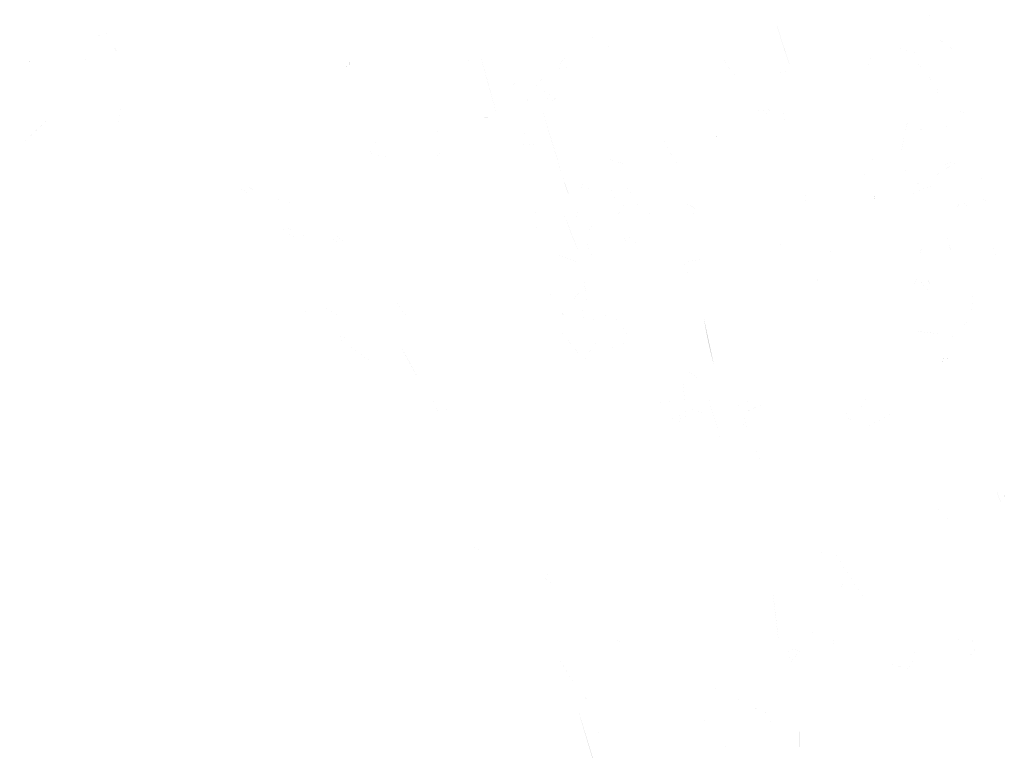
# Model space of a CAD drawing. Header units: inches. Extents: x -5.1 to 19.6, y 0 to 17.7.
# Tile 20 of 25: x 18.96 to 19.196, y 16.907 to 17.082. Entities that reach past the tile are written whole.
import ezdxf

# ---------------------------------------------------------------- set-up
doc = ezdxf.new("R2010")
doc.units = ezdxf.units.IN
doc.header["$MEASUREMENT"] = 0
doc.layers.add('PDF_Solid Fills', color=7, linetype='CONTINUOUS')

msp = doc.modelspace()

# ---------------------------------------------------------------- hatches: boundary and pattern name
at = {"layer": 'PDF_Solid Fills', "true_color": 0xffffff, "transparency": 33554559}
h = msp.add_hatch(color=7, dxfattribs=at)
h.paths.add_polyline_path([(19.15519, 17.08761, 0.017432), (19.15603, 17.08738)], flags=0)
h.paths.add_polyline_path([(19.15603, 17.08738, 0.006246), (19.15642, 17.08982)], flags=0)
h.paths.add_polyline_path([(19.15536, 17.10922, 0.015688), (19.15494, 17.10845)], flags=0)
h.paths.add_polyline_path([(19.15494, 17.10845, 0.002861), (19.15728, 17.10713)], flags=0)
h.paths.add_polyline_path([(19.15769, 17.10793, 0.005126), (19.15536, 17.10922)], flags=0)
h.paths.add_polyline_path([(19.1574, 17.11288, 0.002626), (19.15161, 17.11193)], flags=0)
h.paths.add_polyline_path([(19.14882, 17.11543, 0.000688), (19.15161, 17.11193)], flags=0)
h.paths.add_polyline_path([(19.1539, 17.12222, 0.001803), (19.14882, 17.11543)], flags=0)
h.paths.add_polyline_path([(19.15209, 17.12453, 0.00181), (19.1539, 17.12222)], flags=0)
h.paths.add_polyline_path([(19.15369, 17.11897, 0.00109), (19.15638, 17.12318)], flags=0)
h.paths.add_polyline_path([(19.15369, 17.11897, 0.002027), (19.15571, 17.11524)], flags=0)
h.paths.add_polyline_path([(19.16065, 17.12997, 0.004848), (19.15759, 17.12345)], flags=0)
h.paths.add_polyline_path([(19.15978, 17.13043, 0.002507), (19.15796, 17.12816)], flags=0)
h.paths.add_polyline_path([(19.15832, 17.13378, 0.002912), (19.1588, 17.13955)], flags=0)
h.paths.add_polyline_path([(19.15907, 17.13347, 0.001354), (19.16136, 17.13607)], flags=0)
h.paths.add_polyline_path([(19.16136, 17.13607, 0.002979), (19.15871, 17.13957)], flags=0)
h.paths.add_polyline_path([(19.16471, 17.11661, 0.001848), (19.16694, 17.11501)], flags=0)
h.paths.add_polyline_path([(19.16409, 17.11318, 0.000821), (19.16694, 17.11501)], flags=0)
h.paths.add_polyline_path([(19.15221, 17.09478, 0.000825), (19.15559, 17.09624)], flags=0)
h.paths.add_polyline_path([(19.15221, 17.09478, 0.000997), (19.15736, 17.09301)], flags=0)
h.paths.add_polyline_path([(19.16132, 17.09634, 0.00231), (19.15736, 17.09301)], flags=0)
h.paths.add_polyline_path([(19.16434, 17.07459, 0.001912), (19.16299, 17.07076)], flags=0)
h.paths.add_polyline_path([(19.16138, 17.07361, 0.004833), (19.16434, 17.07459)], flags=0)
h.paths.add_polyline_path([(19.15082, 17.08966), (19.15082, 17.09441)], flags=0)
h.paths.add_polyline_path([(19.15082, 17.09441, 0.000038), (19.14565, 17.09934)], flags=0)
h.paths.add_polyline_path([(19.14809, 17.10397, 0.002074), (19.14565, 17.09934)], flags=0)
h.paths.add_polyline_path([(19.15378, 17.10478, 0.002621), (19.15288, 17.10643)], flags=0)
h.paths.add_polyline_path([(19.15288, 17.10643, 0.000636), (19.14796, 17.10386)], flags=0)
h = msp.add_hatch(color=7, dxfattribs=at)
h.paths.add_polyline_path([(19.1808, 17.08753, 0.002873), (19.18315, 17.08767)], flags=0)
h.paths.add_polyline_path([(19.18082, 17.08671, 0.00919), (19.18569, 17.08559)], flags=0)
h.paths.add_polyline_path([(19.18403, 17.08301, 0.000415), (19.18569, 17.08559)], flags=0)
h.paths.add_polyline_path([(19.18403, 17.08301), (19.18403, 17.07448)], flags=0)
h.paths.add_polyline_path([(19.18403, 17.07448, 0.002105), (19.17849, 17.07823)], flags=0)
h.paths.add_polyline_path([(19.17849, 17.07823, 0.000074), (19.17688, 17.07336)], flags=0)
h.paths.add_polyline_path([(19.17688, 17.07336, 0.000565), (19.16792, 17.07586)], flags=0)
h.paths.add_polyline_path([(19.17478, 17.08994, 0.003811), (19.17055, 17.08963)], flags=0)
h.paths.add_polyline_path([(19.17478, 17.08994, 0.002244), (19.17815, 17.08178)], flags=0)
h.paths.add_polyline_path([(19.17876, 17.08186, 0.000605), (19.1779, 17.08998)], flags=0)
h.paths.add_polyline_path([(19.18063, 17.09119, 0.003637), (19.1779, 17.08998)], flags=0)
h.paths.add_polyline_path([(19.18063, 17.09119), (19.18063, 17.09628)], flags=0)
h.paths.add_polyline_path([(19.18063, 17.09628, 0.001324), (19.17707, 17.09138)], flags=0)
h.paths.add_polyline_path([(19.17707, 17.09138, 0.002403), (19.16842, 17.09832)], flags=0)
h.paths.add_polyline_path([(19.16842, 17.09832, 0.002129), (19.17182, 17.10251)], flags=0)
h.paths.add_polyline_path([(19.17182, 17.10251, 0.00175), (19.16896, 17.10603)], flags=0)
h.paths.add_polyline_path([(19.16884, 17.11709, 0.001301), (19.17178, 17.11511)], flags=0)
h.paths.add_polyline_path([(19.17403, 17.12867, 0.000743), (19.17507, 17.12411)], flags=0)
h.paths.add_polyline_path([(19.17001, 17.12013, 0.004525), (19.17326, 17.11717)], flags=0)
h.paths.add_polyline_path([(19.18151, 17.11657, 0.000372), (19.17824, 17.11532)], flags=0)
h.paths.add_polyline_path([(19.17824, 17.11532, 0.000569), (19.18144, 17.11346)], flags=0)
h.paths.add_polyline_path([(19.18144, 17.11346, 0.000848), (19.1789, 17.1104)], flags=0)
h = msp.add_hatch(color=7, dxfattribs=at)
h.paths.add_polyline_path([(19.0926, 17.0813, 0.000192), (19.09848, 17.07665)], flags=0)
h.paths.add_polyline_path([(19.09848, 17.07665, 0.000705), (19.10171, 17.07782)], flags=0)
h.paths.add_polyline_path([(19.10171, 17.07782, 0.00069), (19.10063, 17.07492)], flags=0)
h.paths.add_polyline_path([(19.10063, 17.07492, 0.000009), (19.11708, 17.05813)], flags=0)
h.paths.add_polyline_path([(19.09167, 17.08026, 0.007459), (19.0926, 17.0813)], flags=0)
h = msp.add_hatch(color=7, dxfattribs=at)
h.paths.add_polyline_path([(19.14087, 17.06888, 0.001712), (19.14454, 17.07003)], flags=0)
h.paths.add_polyline_path([(19.14454, 17.07003, 0.006169), (19.14112, 17.08061)], flags=0)
h = msp.add_hatch(color=7, dxfattribs=at)
h.paths.add_polyline_path([(18.98069, 17.07866, 0.002134), (18.97652, 17.07766)], flags=0)
h.paths.add_polyline_path([(18.9835, 17.07295, 0.001949), (18.98069, 17.07866)], flags=0)
h.paths.add_polyline_path([(18.97731, 17.07243, 0.002631), (18.97431, 17.07257)], flags=0)
h = msp.add_hatch(color=7, dxfattribs=at)
h.paths.add_polyline_path([(18.95987, 17.07257, 0.001817), (18.96227, 17.07184)], flags=0)
h.paths.add_polyline_path([(18.96227, 17.07184, 0.020902), (18.9621, 17.07113)], flags=0)
h.paths.add_polyline_path([(18.95987, 17.07257, 0.013128), (18.9596, 17.07145)], flags=0)
at = {"layer": 'PDF_Solid Fills', "transparency": 33554559}
h = msp.add_hatch(color=256, dxfattribs=at)
h.paths.add_polyline_path([(19.03918, 17.07, 0.005407), (19.03834, 17.07262)], flags=0)
h.paths.add_polyline_path([(19.03845, 17.06973, 0.00298), (19.03736, 17.07221)], flags=0)
at = {"layer": 'PDF_Solid Fills', "true_color": 0xffffff, "transparency": 33554559}
h = msp.add_hatch(color=7, dxfattribs=at)
h.paths.add_polyline_path([(19.06818, 17.06655, 0.002791), (19.06934, 17.06893)], flags=0)
h.paths.add_polyline_path([(19.07065, 17.05866, 0.000626), (19.0743, 17.05655)], flags=0)
h.paths.add_polyline_path([(19.06818, 17.07174, 0.00156), (19.06468, 17.07341)], flags=0)
h.paths.add_polyline_path([(19.0742, 17.0586, 0.002267), (19.07001, 17.07351)], flags=0)
h.paths.add_polyline_path([(19.07053, 17.05862, 0.005256), (19.0742, 17.0586)], flags=0)
h.paths.add_polyline_path([(19.06936, 17.0593, 0.00278), (19.07109, 17.06203)], flags=0)
h = msp.add_hatch(color=7, dxfattribs=at)
h.paths.add_polyline_path([(19.09008, 17.04337, 0.031736), (19.09135, 17.03985)], flags=0)
h.paths.add_polyline_path([(19.08464, 17.06135, 0.001833), (19.09008, 17.04337)], flags=0)
h.paths.add_polyline_path([(19.08441, 17.06364, 0.002499), (19.08764, 17.06248)], flags=0)
h.paths.add_polyline_path([(19.08764, 17.06248, 0.016296), (19.08803, 17.06323)], flags=0)
h.paths.add_polyline_path([(19.08351, 17.066, 0.001217), (19.08803, 17.06323)], flags=0)
h.paths.add_polyline_path([(19.0856, 17.06883, 0.003227), (19.08351, 17.066)], flags=0)
h.paths.add_polyline_path([(19.0911, 17.07385, 0.003253), (19.08799, 17.06996)], flags=0)
h.paths.add_polyline_path([(19.09128, 17.07071, 0.003708), (19.08799, 17.06996)], flags=0)
h.paths.add_polyline_path([(19.09358, 17.03964, 0.000185), (19.09174, 17.04341)], flags=0)
h = msp.add_hatch(color=7, dxfattribs=at)
h.paths.add_polyline_path([(19.13751, 17.06077, 0.003153), (19.13499, 17.05898)], flags=0)
h.paths.add_polyline_path([(19.12703, 17.07415, 0.001629), (19.13161, 17.06794)], flags=0)
h.paths.add_polyline_path([(19.14209, 17.05565, 0.000426), (19.13751, 17.0608)], flags=0)
h.paths.add_polyline_path([(19.14353, 17.0593, 0.001047), (19.14209, 17.05565)], flags=0)
h.paths.add_polyline_path([(19.14353, 17.0593, 0.001417), (19.13751, 17.06077)], flags=0)
h = msp.add_hatch(color=7, dxfattribs=at)
h.paths.add_polyline_path([(19.17389, 17.04637, 0.001174), (19.17122, 17.04568)], flags=0)
h.paths.add_polyline_path([(19.17089, 17.05027, 0.000939), (19.17253, 17.05772)], flags=0)
h.paths.add_polyline_path([(19.16943, 17.05595, 0.00078), (19.16618, 17.05716)], flags=0)
h.paths.add_polyline_path([(19.17958, 17.06593, 0.000752), (19.17328, 17.07345)], flags=0)
h.paths.add_polyline_path([(19.17985, 17.06372, 0.006971), (19.17958, 17.06593)], flags=0)
h.paths.add_polyline_path([(19.17839, 17.05631, 0.000432), (19.17547, 17.05556)], flags=0)
h.paths.add_polyline_path([(19.1841, 17.04779, 0.002601), (19.17949, 17.04477)], flags=0)
h.paths.add_polyline_path([(19.1841, 17.04779, 0.013382), (19.18385, 17.04827)], flags=0)
h.paths.add_polyline_path([(19.18003, 17.04662, 0.000944), (19.18385, 17.04827)], flags=0)
h.paths.add_polyline_path([(19.18224, 17.0561), (19.18212, 17.0562)], flags=0)
h.paths.add_polyline_path([(19.18562, 17.05312, 0.00133), (19.18766, 17.05579)], flags=0)
h.paths.add_polyline_path([(19.18562, 17.05312, 0.000514), (19.19128, 17.048)], flags=0)
h.paths.add_polyline_path([(19.18851, 17.04293, 0.000531), (19.19128, 17.048)], flags=0)
h.paths.add_polyline_path([(19.18851, 17.04293, 0.001718), (19.19141, 17.04452)], flags=0)
h.paths.add_polyline_path([(19.19305, 17.03789, 0.002953), (19.1891, 17.03935)], flags=0)
h.paths.add_polyline_path([(19.19305, 17.03789, 0.008425), (19.19237, 17.037)], flags=0)
h.paths.add_polyline_path([(19.18826, 17.03837, 0.001219), (19.1887, 17.03608)], flags=0)
h.paths.add_polyline_path([(19.1887, 17.03608, 0.001554), (19.18537, 17.03847)], flags=0)
h.paths.add_polyline_path([(19.18537, 17.03847, 0.002669), (19.18351, 17.03564)], flags=0)
h.paths.add_polyline_path([(19.17828, 17.04214, 0.003065), (19.17501, 17.04095)], flags=0)
h.paths.add_polyline_path([(19.17828, 17.04214, 0.000986), (19.17622, 17.04522)], flags=0)
h.paths.add_polyline_path([(19.17622, 17.04522, 0.001832), (19.17324, 17.03906)], flags=0)
h.paths.add_polyline_path([(19.16274, 17.04335, 0.000433), (19.16124, 17.04714)], flags=0)
h.paths.add_polyline_path([(19.16124, 17.04714, 0.001418), (19.16485, 17.04877)], flags=0)
h.paths.add_polyline_path([(19.16485, 17.04877, 0.000126), (19.16143, 17.04991)], flags=0)
h = msp.add_hatch(color=7, dxfattribs=at)
h.paths.add_polyline_path([(19.18058, 17.07091, 0.001846), (19.17958, 17.06593)], flags=0)
h.paths.add_polyline_path([(19.18644, 17.05953, 0.004911), (19.1846, 17.06035)], flags=0)
h.paths.add_polyline_path([(19.1821, 17.0562), (19.18225, 17.0561)], flags=0)
h.paths.add_polyline_path([(19.17958, 17.05787, 0.003059), (19.18225, 17.0561)], flags=0)
h = msp.add_hatch(color=7, dxfattribs=at)
h.paths.add_polyline_path([(19.08001, 17.0681, 0.00223), (19.07663, 17.06554)], flags=0)
h.paths.add_polyline_path([(19.07738, 17.06968, 0.000205), (19.07584, 17.066)], flags=0)
h = msp.add_hatch(color=7, dxfattribs=at)
h.paths.add_polyline_path([(18.9841, 17.06266, 0.000927), (18.983, 17.05645)], flags=0)
h.paths.add_polyline_path([(18.983, 17.05645, 0.000357), (18.98094, 17.05724)], flags=0)
h.paths.add_polyline_path([(18.96929, 17.05331), (18.96929, 17.05062)], flags=0)
h.paths.add_polyline_path([(18.96646, 17.05812, 0.004224), (18.96079, 17.05283)], flags=0)
h = msp.add_hatch(color=7, dxfattribs=at)
h.paths.add_polyline_path([(19.08199, 17.06303, 0.000684), (19.08445, 17.05482)], flags=0)
h.paths.add_polyline_path([(19.07853, 17.05451, 0.000417), (19.08445, 17.05482)], flags=0)
h.paths.add_polyline_path([(19.07933, 17.06441, 0.004334), (19.07893, 17.06155)], flags=0)
h.paths.add_polyline_path([(19.08199, 17.06303, 0.002621), (19.07893, 17.06155)], flags=0)
h = msp.add_hatch(color=7, dxfattribs=at)
h.paths.add_polyline_path([(19.09861, 17.05889, 0.00007), (19.10111, 17.06166)], flags=0)
h.paths.add_polyline_path([(19.10111, 17.06166, 0.000501), (19.10296, 17.05878)], flags=0)
at = {"layer": 'PDF_Solid Fills', "transparency": 33554559}
h = msp.add_hatch(color=256, dxfattribs=at)
h.paths.add_polyline_path([(19.14353, 17.0593, 0.001417), (19.13751, 17.06077)], flags=0)
h.paths.add_polyline_path([(19.14353, 17.0593, 0.001047), (19.14209, 17.05565)], flags=0)
h.paths.add_polyline_path([(19.14209, 17.05565, 0.000426), (19.13751, 17.0608)], flags=0)
h = msp.add_hatch(color=256, dxfattribs=at)
h.paths.add_polyline_path([(19.16944, 17.05594, 0.00078), (19.16619, 17.05715)], flags=0)
h.paths.add_polyline_path([(19.17527, 17.05911, 0.000074), (19.17254, 17.05771)], flags=0)
h.paths.add_polyline_path([(19.17254, 17.05771, 0.001084), (19.1709, 17.05028)], flags=0)
at = {"layer": 'PDF_Solid Fills', "true_color": 0xffffff, "transparency": 33554559}
h = msp.add_hatch(color=7, dxfattribs=at)
h.paths.add_polyline_path([(19.05877, 17.05396, 0.000389), (19.06189, 17.05165)], flags=0)
h.paths.add_polyline_path([(19.06106, 17.05667, 0.000517), (19.05877, 17.05396)], flags=0)
h.paths.add_polyline_path([(19.06264, 17.05213, 0.000085), (19.06106, 17.05667)], flags=0)
h = msp.add_hatch(color=7, dxfattribs=at)
h.paths.add_polyline_path([(19.10492, 17.03802, 0.002535), (19.10204, 17.03379)], flags=0)
h.paths.add_polyline_path([(19.10492, 17.03802), (19.10492, 17.03802)], flags=0)
h.paths.add_polyline_path([(19.10786, 17.03756, 0.001593), (19.10492, 17.03802)], flags=0)
h.paths.add_polyline_path([(19.10415, 17.04358, 0.001138), (19.10786, 17.03756)], flags=0)
h.paths.add_polyline_path([(19.10661, 17.04681, 0.000225), (19.10415, 17.04358)], flags=0)
h.paths.add_polyline_path([(19.10017, 17.04868, 0.001955), (19.10661, 17.04681)], flags=0)
h.paths.add_polyline_path([(19.10017, 17.04868, 0.000193), (19.09881, 17.05614)], flags=0)
h.paths.add_polyline_path([(19.10892, 17.04383, 0.000675), (19.10869, 17.04154)], flags=0)
h.paths.add_polyline_path([(19.11167, 17.03637, 0.001293), (19.10806, 17.03389)], flags=0)
at = {"layer": 'PDF_Solid Fills', "transparency": 33554559}
h = msp.add_hatch(color=256, dxfattribs=at)
h.paths.add_polyline_path([(19.17958, 17.05787, 0.003059), (19.18225, 17.0561)], flags=0)
h.paths.add_polyline_path([(19.18004, 17.04662, 0.00429), (19.18383, 17.04828)], flags=0)
h.paths.add_polyline_path([(19.1841, 17.04778, 0.001877), (19.1795, 17.04478)], flags=0)
h.paths.add_polyline_path([(19.17546, 17.05556, 0.00096), (19.17839, 17.05631)], flags=0)
at = {"layer": 'PDF_Solid Fills', "true_color": 0xffffff, "transparency": 33554559}
h = msp.add_hatch(color=7, dxfattribs=at)
h.paths.add_polyline_path([(19.04889, 17.0489, 0.001151), (19.04547, 17.05405)], flags=0)
h.paths.add_polyline_path([(19.04362, 17.0499, 0.001852), (19.04889, 17.0489)], flags=0)
h.paths.add_polyline_path([(19.04549, 17.05407, 0.001724), (19.04362, 17.0499)], flags=0)
h = msp.add_hatch(color=7, dxfattribs=at)
h.paths.add_polyline_path([(19.11345, 17.05386, 0.001282), (19.11783, 17.04644)], flags=0)
h.paths.add_polyline_path([(19.11537, 17.04617, 0.000053), (19.11783, 17.04644)], flags=0)
h = msp.add_hatch(color=7, dxfattribs=at)
h.paths.add_polyline_path([(19.12688, 17.05435, 0.026562), (19.1264, 17.05369)], flags=0)
h.paths.add_polyline_path([(19.12934, 17.05269, 0.004354), (19.12688, 17.05435)], flags=0)
h = msp.add_hatch(color=7, dxfattribs=at)
h.paths.add_polyline_path([(19.08047, 17.05238, 0.002329), (19.08022, 17.05111)], flags=0)
h.paths.add_polyline_path([(19.08391, 17.05176, 0.0044), (19.08047, 17.05238)], flags=0)
h = msp.add_hatch(color=7, dxfattribs=at)
h.paths.add_polyline_path([(19.06114, 17.05048, 0.001877), (19.05825, 17.04808)], flags=0)
h.paths.add_polyline_path([(19.06245, 17.03958, 0.000035), (19.06114, 17.05048)], flags=0)
h = msp.add_hatch(color=7, dxfattribs=at)
h.paths.add_polyline_path([(19.0526, 17.04418, 0.005171), (19.05333, 17.04437)], flags=0)
h.paths.add_polyline_path([(19.05348, 17.04106, 0.006111), (19.05414, 17.04124)], flags=0)
h = msp.add_hatch(color=7, dxfattribs=at)
h.paths.add_polyline_path([(19.09521, 17.04398, 0.003151), (19.09357, 17.03965)], flags=0)
h.paths.add_polyline_path([(19.09557, 17.03873, 0.000716), (19.09617, 17.04375)], flags=0)
h.paths.add_polyline_path([(19.09557, 17.03873, 0.002026), (19.09363, 17.0398)], flags=0)
at = {"layer": 'PDF_Solid Fills', "transparency": 33554559}
h = msp.add_hatch(color=256, dxfattribs=at)
h.paths.add_polyline_path([(19.01672, 17.04041, 0.001755), (19.01261, 17.04313)], flags=0)
h.paths.add_polyline_path([(19.01605, 17.0393, 0.001685), (19.01189, 17.04191)], flags=0)
h = msp.add_hatch(color=256, dxfattribs=at)
h.paths.add_polyline_path([(19.01946, 17.03957, 0.001496), (19.02065, 17.04284)], flags=0)
h.paths.add_polyline_path([(19.01946, 17.03957, 0.000313), (19.02621, 17.03767)], flags=0)
at = {"layer": 'PDF_Solid Fills', "true_color": 0xffffff, "transparency": 33554559}
h = msp.add_hatch(color=7, dxfattribs=at)
h.paths.add_polyline_path([(19.08655, 17.04371, 0.000485), (19.08272, 17.04028)], flags=0)
h.paths.add_polyline_path([(19.08732, 17.04342, 0.000336), (19.0862, 17.03978)], flags=0)
h.paths.add_polyline_path([(19.08789, 17.03248, 0.000546), (19.08874, 17.03684)], flags=0)
h.paths.add_polyline_path([(19.09361, 17.02615, 0.004538), (19.09026, 17.03494)], flags=0)
h.paths.add_polyline_path([(19.0842, 17.02665, 0.000317), (19.08272, 17.04028)], flags=0)
h = msp.add_hatch(color=7, dxfattribs=at)
h.paths.add_polyline_path([(19.10274, 17.03748, 0.001377), (19.10492, 17.03802)], flags=0)
h.paths.add_polyline_path([(19.10274, 17.03748, 0.001951), (19.10142, 17.04163)], flags=0)
h = msp.add_hatch(color=7, dxfattribs=at)
h.paths.add_polyline_path([(19.15534, 17.02552, 0.000649), (19.15189, 17.02819)], flags=0)
h.paths.add_polyline_path([(19.15341, 17.0365, 0.000787), (19.14816, 17.038)], flags=0)
h.paths.add_polyline_path([(19.14816, 17.038, 0.001593), (19.14793, 17.04096)], flags=0)
h = msp.add_hatch(color=7, dxfattribs=at)
h.paths.add_polyline_path([(19.16479, 17.03838, 0.005776), (19.16433, 17.04101)], flags=0)
h.paths.add_polyline_path([(19.16606, 17.03865, 0.001596), (19.16531, 17.04126)], flags=0)
h = msp.add_hatch(color=7, dxfattribs=at)
h.paths.add_polyline_path([(19.17202, 17.02679, 0.00091), (19.17521, 17.02537)], flags=0)
h.paths.add_polyline_path([(19.1764, 17.02837, 0.004503), (19.17521, 17.02537)], flags=0)
h.paths.add_polyline_path([(19.1779, 17.01656, 0.012771), (19.1786, 17.01716)], flags=0)
h.paths.add_polyline_path([(19.1786, 17.01716, 0.000998), (19.17579, 17.02266)], flags=0)
h.paths.add_polyline_path([(19.17488, 17.02012, 0.004366), (19.17367, 17.01791)], flags=0)
h.paths.add_polyline_path([(19.17488, 17.02012, 0.002231), (19.1779, 17.01656)], flags=0)
h.paths.add_polyline_path([(19.17275, 17.03656, 0.000021), (19.1671, 17.04054)], flags=0)
h.paths.add_polyline_path([(19.17542, 17.03704, 0.00097), (19.17771, 17.03527)], flags=0)
h.paths.add_polyline_path([(19.18015, 17.02743, 0.010611), (19.17921, 17.02814)], flags=0)
h.paths.add_polyline_path([(19.18206, 17.02983, 0.003042), (19.18115, 17.0305)], flags=0)
h.paths.add_polyline_path([(19.18206, 17.02983, 0.004711), (19.18298, 17.02604)], flags=0)
h.paths.add_polyline_path([(19.18567, 17.03537, 0.000097), (19.18298, 17.02604)], flags=0)
h.paths.add_polyline_path([(19.19381, 17.02452, 0.002022), (19.19269, 17.02877)], flags=0)
h.paths.add_polyline_path([(19.19381, 17.02452, 0.000173), (19.19133, 17.02266)], flags=0)
h.paths.add_polyline_path([(19.19133, 17.02266, 0.000875), (19.19475, 17.02148)], flags=0)
h.paths.add_polyline_path([(19.18815, 17.01706, 0.00004), (19.19104, 17.01729)], flags=0)
h.paths.add_polyline_path([(19.18777, 17.01, 0.001055), (19.18815, 17.01706)], flags=0)
h.paths.add_polyline_path([(19.18777, 17.01), (19.18788, 17.01014)], flags=0)
h.paths.add_polyline_path([(19.18788, 17.01014, 0.003669), (19.18585, 17.00868)], flags=0)
h.paths.add_polyline_path([(19.17363, 17.00735, 0.001065), (19.18152, 17.00654)], flags=0)
h.paths.add_polyline_path([(19.16985, 17.01383, 0.002152), (19.17256, 17.01464)], flags=0)
h = msp.add_hatch(color=7, dxfattribs=at)
h.paths.add_polyline_path([(19.11981, 17.03786, 0.012706), (19.11931, 17.03726)], flags=0)
h.paths.add_polyline_path([(19.12254, 17.03603, 0.002365), (19.11981, 17.03786)], flags=0)
h.paths.add_polyline_path([(19.12254, 17.03603, 0.003524), (19.12052, 17.03515)], flags=0)
h = msp.add_hatch(color=7, dxfattribs=at)
h.paths.add_polyline_path([(19.09294, 17.0356, 0.001297), (19.09636, 17.03666)], flags=0)
h.paths.add_polyline_path([(19.09329, 17.03448, 0.012637), (19.09294, 17.0356)], flags=0)
h = msp.add_hatch(color=7, dxfattribs=at)
h.paths.add_polyline_path([(19.11972, 17.03282, 0.000492), (19.12053, 17.03513)], flags=0)
h.paths.add_polyline_path([(19.11972, 17.03282, 0.001235), (19.11595, 17.03453)], flags=0)
at = {"layer": 'PDF_Solid Fills', "transparency": 33554559}
h = msp.add_hatch(color=256, dxfattribs=at)
h.paths.add_polyline_path([(19.02324, 17.03223, 0.000988), (19.03039, 17.02919)], flags=0)
h.paths.add_polyline_path([(19.02633, 17.02942, 0.001584), (19.02258, 17.03115)], flags=0)
h.paths.add_polyline_path([(19.02258, 17.03115, 0.010462), (19.02324, 17.03223)], flags=0)
at = {"layer": 'PDF_Solid Fills', "true_color": 0xffffff, "transparency": 33554559}
h = msp.add_hatch(color=7, dxfattribs=at)
h.paths.add_polyline_path([(19.09719, 17.02441, 0.001997), (19.09508, 17.02951)], flags=0)
h.paths.add_polyline_path([(19.09508, 17.02951, 0.00122), (19.09737, 17.03366)], flags=0)
h = msp.add_hatch(color=7, dxfattribs=at)
h.paths.add_polyline_path([(19.14262, 17.02653, 0.00082), (19.14044, 17.03255)], flags=0)
h.paths.add_polyline_path([(19.15244, 17.0203, 0.003002), (19.14887, 17.01859)], flags=0)
h.paths.add_polyline_path([(19.15244, 17.0203, 0.000352), (19.15081, 17.01616)], flags=0)
at = {"layer": 'PDF_Solid Fills', "transparency": 33554559}
h = msp.add_hatch(color=256, dxfattribs=at)
h.paths.add_polyline_path([(19.03736, 17.02865, 0.003603), (19.03488, 17.0308)], flags=0)
h.paths.add_polyline_path([(19.03415, 17.0299, 0.000839), (19.03675, 17.02788)], flags=0)
at = {"layer": 'PDF_Solid Fills', "true_color": 0xffffff, "transparency": 33554559}
h = msp.add_hatch(color=7, dxfattribs=at)
h.paths.add_polyline_path([(19.10879, 17.01431, 0.000021), (19.11412, 17.02018)], flags=0)
h.paths.add_polyline_path([(19.12298, 16.99548, 0.004396), (19.11896, 16.99835)], flags=0)
h.paths.add_polyline_path([(19.11896, 16.99835, 0.000717), (19.11631, 16.99514)], flags=0)
h.paths.add_polyline_path([(19.10429, 17.03002, 0.007649), (19.10562, 17.02787)], flags=0)
h.paths.add_polyline_path([(19.10916, 17.02746, 0.001579), (19.10464, 17.03039)], flags=0)
h = msp.add_hatch(color=7, dxfattribs=at)
h.paths.add_polyline_path([(19.12771, 17.01882), (19.12059, 17.01882)], flags=0)
h.paths.add_polyline_path([(19.11886, 17.0238, 0.001303), (19.12059, 17.01882)], flags=0)
h.paths.add_polyline_path([(19.12309, 17.02457, 0.001287), (19.11886, 17.0238)], flags=0)
h.paths.add_polyline_path([(19.11775, 17.02882), (19.12307, 17.02882)], flags=0)
at = {"layer": 'PDF_Solid Fills', "transparency": 33554559}
h = msp.add_hatch(color=256, dxfattribs=at)
h.paths.add_polyline_path([(19.1764, 17.02837, 0.004503), (19.17521, 17.02537)], flags=0)
h.paths.add_polyline_path([(19.17202, 17.02679, 0.00091), (19.17521, 17.02537)], flags=0)
at = {"layer": 'PDF_Solid Fills', "true_color": 0xffffff, "transparency": 33554559}
h = msp.add_hatch(color=7, dxfattribs=at)
h.paths.add_polyline_path([(19.08946, 17.01807), (19.08957, 17.01816)], flags=0)
h.paths.add_polyline_path([(19.08667, 17.01591, 0.000708), (19.08957, 17.01816)], flags=0)
h.paths.add_polyline_path([(19.08746, 17.02607, 0.002213), (19.09444, 17.02345)], flags=0)
h.paths.add_polyline_path([(19.09438, 17.02266, 0.001549), (19.09444, 17.02345)], flags=0)
at = {"layer": 'PDF_Solid Fills', "transparency": 33554559}
h = msp.add_hatch(color=256, dxfattribs=at)
h.paths.add_polyline_path([(19.1779, 17.01655, 0.000296), (19.17485, 17.02013)], flags=0)
h.paths.add_polyline_path([(19.17485, 17.02013, 0.002989), (19.17367, 17.01791)], flags=0)
h.paths.add_polyline_path([(19.1786, 17.01716, 0.001018), (19.17579, 17.02268)], flags=0)
at = {"layer": 'PDF_Solid Fills', "true_color": 0xffffff, "transparency": 33554559}
h = msp.add_hatch(color=7, dxfattribs=at)
h.paths.add_polyline_path([(19.09471, 17.0205, 0.003051), (19.09567, 17.0145)], flags=0)
h.paths.add_polyline_path([(19.09428, 17.01735, 0.003598), (19.09184, 17.014)], flags=0)
h.paths.add_polyline_path([(19.08911, 17.01943, 0.000126), (19.09428, 17.01735)], flags=0)
h = msp.add_hatch(color=7, dxfattribs=at)
h.paths.add_polyline_path([(19.08824, 17.01306, 0.005042), (19.09112, 17.01003)], flags=0)
h.paths.add_polyline_path([(19.08824, 17.01306, 0.000047), (19.08953, 17.01814)], flags=0)
h = msp.add_hatch(color=7, dxfattribs=at)
h.paths.add_polyline_path([(19.12265, 17.01551, 0.002223), (19.12411, 17.01491)], flags=0)
h.paths.add_polyline_path([(19.12984, 16.98855, 0.000523), (19.13684, 16.99145)], flags=0)
h.paths.add_polyline_path([(19.12365, 17.01043, 0.027693), (19.12607, 16.99918)], flags=0)
at = {"layer": 'PDF_Solid Fills', "transparency": 33554559}
h = msp.add_hatch(color=256, dxfattribs=at)
h.paths.add_polyline_path([(19.03327, 17.00784, 0.000322), (19.02575, 17.01397)], flags=0)
h.paths.add_polyline_path([(19.03808, 17.00566, 0.002034), (19.03504, 17.00636)], flags=0)
h = msp.add_hatch(color=256, dxfattribs=at)
h.paths.add_polyline_path([(19.03679, 17.01057, 0.000999), (19.03162, 17.01348)], flags=0)
h.paths.add_polyline_path([(19.03214, 17.01455, 0.011857), (19.03162, 17.01348)], flags=0)
h = msp.add_hatch(color=256, dxfattribs=at)
h.paths.add_polyline_path([(19.05134, 17.00781, 0.00025), (19.04898, 17.0135)], flags=0)
h.paths.add_polyline_path([(19.05294, 17.00998, 0.002566), (19.05009, 17.01408)], flags=0)
h = msp.add_hatch(color=256, dxfattribs=at)
h.paths.add_polyline_path([(19.16986, 17.01383, 0.002152), (19.17256, 17.01464)], flags=0)
h.paths.add_polyline_path([(19.17363, 17.00737, 0.003101), (19.18152, 17.00654)], flags=0)
h.paths.add_polyline_path([(19.18788, 17.01014, 0.003669), (19.18586, 17.00868)], flags=0)
h.paths.add_polyline_path([(19.18788, 17.01014, 0.000221), (19.18961, 17.00593)], flags=0)
h.paths.add_polyline_path([(19.1835, 17.003, 0.000349), (19.18296, 17.00845)], flags=0)
at = {"layer": 'PDF_Solid Fills', "true_color": 0xffffff, "transparency": 33554559}
h = msp.add_hatch(color=7, dxfattribs=at)
h.paths.add_polyline_path([(19.10176, 17.01155, 0.000886), (19.1063, 17.00497)], flags=0)
h.paths.add_polyline_path([(19.1063, 17.00497, 0.000844), (19.10064, 17.00303)], flags=0)
h.paths.add_polyline_path([(19.10064, 17.00303, 0.000316), (19.09797, 17.00488)], flags=0)
h.paths.add_polyline_path([(19.09797, 17.00488, 0.00153), (19.09497, 17.00028)], flags=0)
h.paths.add_polyline_path([(19.09497, 17.00028, 0.001169), (19.08868, 17.00807)], flags=0)
h.paths.add_polyline_path([(19.09505, 17.00938, 0.002011), (19.09453, 17.01286)], flags=0)
h.paths.add_polyline_path([(19.09505, 17.00938, 0.00101), (19.10176, 17.01155)], flags=0)
at = {"layer": 'PDF_Solid Fills', "transparency": 33554559}
h = msp.add_hatch(color=256, dxfattribs=at)
h.paths.add_polyline_path([(19.04657, 16.99801, 0.000598), (19.03505, 17.00636)], flags=0)
h.paths.add_polyline_path([(19.04915, 16.99715, 0.000174), (19.05093, 16.99795)], flags=0)
h.paths.add_polyline_path([(19.05888, 16.98986, 0.001326), (19.05805, 16.99288)], flags=0)
h.paths.add_polyline_path([(19.06082, 16.98645, 0.001962), (19.05888, 16.98986)], flags=0)
h.paths.add_polyline_path([(19.06082, 16.98645), (19.0607, 16.98657)], flags=0)
h.paths.add_polyline_path([(19.07036, 16.95457, 0.003252), (19.06849, 16.95542)], flags=0)
h.paths.add_polyline_path([(19.08801, 16.93003), (19.08818, 16.93011)], flags=0)
h = msp.add_hatch(color=256, dxfattribs=at)
h.paths.add_polyline_path([(19.05516, 16.99592, 0.00527), (19.05074, 17.00402)], flags=0)
h.paths.add_polyline_path([(19.0877, 16.95009, 0.002196), (19.08522, 16.94838)], flags=0)
h.paths.add_polyline_path([(19.08739, 16.94661, 0.007145), (19.08522, 16.94838)], flags=0)
h.paths.add_polyline_path([(19.08739, 16.94661, 0.001752), (19.08553, 16.94527)], flags=0)
h.paths.add_polyline_path([(19.0607, 16.98657), (19.06082, 16.98644)], flags=0)
h.paths.add_polyline_path([(19.06245, 16.98925, 0.002047), (19.06082, 16.98644)], flags=0)
h.paths.add_polyline_path([(19.05889, 16.98988, 0.000676), (19.06245, 16.98925)], flags=0)
h = msp.add_hatch(color=256, dxfattribs=at)
h.paths.add_polyline_path([(19.18059, 16.99982, 0.003959), (19.18238, 16.99868)], flags=0)
h.paths.add_polyline_path([(19.18059, 16.99982, 0.00754), (19.18157, 17.0012)], flags=0)
h.paths.add_polyline_path([(19.18157, 17.0012, 0.004678), (19.18313, 16.99953)], flags=0)
at = {"layer": 'PDF_Solid Fills', "true_color": 0xffffff, "transparency": 33554559}
h = msp.add_hatch(color=7, dxfattribs=at)
h.paths.add_polyline_path([(19.12461, 16.99166, 0.001566), (19.12763, 16.98147)], flags=0)
h.paths.add_polyline_path([(19.11654, 16.98295, 0.000091), (19.12475, 16.98402)], flags=0)
h.paths.add_polyline_path([(19.11654, 16.98295, 0.002091), (19.11863, 16.98754)], flags=0)
h.paths.add_polyline_path([(19.11863, 16.98754, 0.00198), (19.11496, 16.98562)], flags=0)
h.paths.add_polyline_path([(19.11623, 16.99062, 0.000887), (19.11256, 16.99018)], flags=0)
h.paths.add_polyline_path([(19.11915, 16.98939, 0.002133), (19.11859, 16.99572)], flags=0)
h.paths.add_polyline_path([(19.11942, 16.98543, 0.002969), (19.11915, 16.98939)], flags=0)
h.paths.add_polyline_path([(19.12461, 16.9872, 0.002196), (19.11902, 16.98927)], flags=0)
h = msp.add_hatch(color=7, dxfattribs=at)
h.paths.add_polyline_path([(19.16533, 16.98941, 0.001073), (19.16853, 16.98743)], flags=0)
h.paths.add_polyline_path([(19.16155, 16.98371, 0.000841), (19.16853, 16.98743)], flags=0)
h.paths.add_polyline_path([(19.1576, 16.98698, 0.001323), (19.16155, 16.98371)], flags=0)
h.paths.add_polyline_path([(19.15851, 16.989, 0.003457), (19.1576, 16.98698)], flags=0)
h.paths.add_polyline_path([(19.16543, 16.98929, 0.001351), (19.16072, 16.99189)], flags=0)
h.paths.add_polyline_path([(19.16072, 16.99189, 0.000531), (19.16218, 16.98596)], flags=0)
h.paths.add_polyline_path([(19.16533, 16.98941, 0.000274), (19.16218, 16.98596)], flags=0)
at = {"layer": 'PDF_Solid Fills', "transparency": 33554559}
h = msp.add_hatch(color=256, dxfattribs=at)
h.paths.add_polyline_path([(19.16533, 16.98941, 0.000274), (19.16218, 16.98596)], flags=0)
h.paths.add_polyline_path([(19.16072, 16.99189, 0.000531), (19.16218, 16.98596)], flags=0)
h.paths.add_polyline_path([(19.16543, 16.98929, 0.001351), (19.16072, 16.99189)], flags=0)
at = {"layer": 'PDF_Solid Fills', "true_color": 0xffffff, "transparency": 33554559}
h = msp.add_hatch(color=7, dxfattribs=at)
h.paths.add_polyline_path([(19.13794, 16.97451, 0.000999), (19.13573, 16.97959)], flags=0)
h.paths.add_polyline_path([(19.13144, 16.98645, 0.000495), (19.13419, 16.98388)], flags=0)
h.paths.add_polyline_path([(19.13287, 16.98753, 0.003543), (19.13419, 16.98388)], flags=0)
h.paths.add_polyline_path([(19.1376, 16.98976, 0.004637), (19.13287, 16.98753)], flags=0)
h.paths.add_polyline_path([(19.14079, 16.97467), (19.14437, 16.97467)], flags=0)
h.paths.add_polyline_path([(19.14437, 16.97467, 0.000135), (19.14937, 16.96745)], flags=0)
at = {"layer": 'PDF_Solid Fills', "transparency": 33554559}
h = msp.add_hatch(color=256, dxfattribs=at)
h.paths.add_polyline_path([(19.12461, 16.9872, 0.002196), (19.11902, 16.98927)], flags=0)
h.paths.add_polyline_path([(19.11942, 16.98543, 0.002969), (19.11915, 16.98939)], flags=0)
h = msp.add_hatch(color=256, dxfattribs=at)
h.paths.add_polyline_path([(19.1769, 16.9774), (19.17484, 16.9774)], flags=0)
h.paths.add_polyline_path([(19.1769, 16.9774, 0.0147), (19.17688, 16.97846)], flags=0)
at = {"layer": 'PDF_Solid Fills', "true_color": 0xffffff, "transparency": 33554559}
h = msp.add_hatch(color=7, dxfattribs=at)
h.paths.add_polyline_path([(19.1957, 16.96619, 0.009796), (19.19561, 16.96933)], flags=0)
h.paths.add_polyline_path([(19.19388, 16.969, 0.017918), (19.19488, 16.96612)], flags=0)
at = {"layer": 'PDF_Solid Fills', "transparency": 33554559}
h = msp.add_hatch(color=256, dxfattribs=at)
h.paths.add_polyline_path([(19.1827, 16.96205, 0.002027), (19.17923, 16.96363)], flags=0)
h.paths.add_polyline_path([(19.18, 16.96488, 0.009056), (19.17923, 16.96363)], flags=0)
h = msp.add_hatch(color=256, dxfattribs=at)
h.paths.add_polyline_path([(19.15335, 16.95668, 0.002765), (19.15139, 16.95337)], flags=0)
h.paths.add_polyline_path([(19.16223, 16.94296, 0.000586), (19.15335, 16.95668)], flags=0)
h.paths.add_polyline_path([(19.15691, 16.94737, 0.000213), (19.16135, 16.94225)], flags=0)
h.paths.add_polyline_path([(19.15566, 16.93746, 0.000391), (19.15691, 16.94737)], flags=0)
h = msp.add_hatch(color=256, dxfattribs=at)
h.paths.add_polyline_path([(19.14448, 16.92781, 0.00085), (19.1437, 16.93112)], flags=0)
h.paths.add_polyline_path([(19.14448, 16.92781, 0.006718), (19.14664, 16.93075)], flags=0)
h.paths.add_polyline_path([(19.1437, 16.93112, 0.002005), (19.14664, 16.93075)], flags=0)
h.paths.add_polyline_path([(19.14416, 16.91079, 0.000014), (19.13935, 16.91018)], flags=0)
h.paths.add_polyline_path([(19.12743, 16.88406, 0.022275), (19.12512, 16.89735)], flags=0)
h.paths.add_polyline_path([(19.11533, 16.88216), (19.11539, 16.88202)], flags=0)
h.paths.add_polyline_path([(19.11906, 16.8835, 0.00103), (19.11539, 16.88202)], flags=0)
h.paths.add_polyline_path([(19.11356, 16.89156), (19.11341, 16.89141)], flags=0)
h.paths.add_polyline_path([(19.118, 16.903, 0.004811), (19.11658, 16.90129)], flags=0)
h.paths.add_polyline_path([(19.12289, 16.92058, 0.000211), (19.12431, 16.91043)], flags=0)
h.paths.add_polyline_path([(19.12289, 16.92058), (19.12277, 16.92046)], flags=0)
h.paths.add_polyline_path([(19.12277, 16.92046, 0.001246), (19.12506, 16.91902)], flags=0)
h.paths.add_polyline_path([(19.12506, 16.91902, 0.000198), (19.1276, 16.92366)], flags=0)
h.paths.add_polyline_path([(19.1276, 16.92366, 0.000115), (19.13473, 16.91614)], flags=0)
h.paths.add_polyline_path([(19.1376, 16.91754, 0.002911), (19.13473, 16.91614)], flags=0)
h.paths.add_polyline_path([(19.14029, 16.91235, 0.001575), (19.1376, 16.91754)], flags=0)
h.paths.add_polyline_path([(19.14166, 16.93225, 0.00237), (19.1401, 16.94525)], flags=0)
h.paths.add_polyline_path([(19.15041, 16.93654, 0.00264), (19.14893, 16.93371)], flags=0)
h.paths.add_polyline_path([(19.1545, 16.93021, 0.003092), (19.15498, 16.93466)], flags=0)
h.paths.add_polyline_path([(19.17089, 16.92866, 0.000169), (19.1737, 16.93058)], flags=0)
h.paths.add_polyline_path([(19.1737, 16.93058, 0.009654), (19.17448, 16.93002)], flags=0)
h.paths.add_polyline_path([(19.17448, 16.93002, 0.001801), (19.1727, 16.92625)], flags=0)
h.paths.add_polyline_path([(19.1727, 16.92625), (19.17281, 16.92635)], flags=0)
h.paths.add_polyline_path([(19.17281, 16.92635, 0.003275), (19.16808, 16.92748)], flags=0)
h.paths.add_polyline_path([(19.14652, 16.9166, 0.004687), (19.14677, 16.8966)], flags=0)
h.paths.add_polyline_path([(19.12918, 16.90993, 0.002573), (19.12887, 16.90725)], flags=0)
at = {"layer": 'PDF_Solid Fills', "true_color": 0xffffff, "transparency": 33554559}
h = msp.add_hatch(color=7, dxfattribs=at)
h.paths.add_polyline_path([(19.18858, 16.93844, 0.006688), (19.18762, 16.93794)], flags=0)
h.paths.add_polyline_path([(19.18762, 16.93794, 0.00228), (19.18627, 16.94067)], flags=0)
h = msp.add_hatch(color=7, dxfattribs=at)
h.paths.add_polyline_path([(19.18431, 16.93301, 0.000705), (19.18656, 16.93036)], flags=0)
h.paths.add_polyline_path([(19.18744, 16.9353, 0.001528), (19.18431, 16.93301)], flags=0)
h.paths.add_polyline_path([(19.18904, 16.92913, 0.002373), (19.18744, 16.9353)], flags=0)
h.paths.add_polyline_path([(19.18904, 16.92913, 0.003609), (19.18644, 16.93049)], flags=0)
at = {"layer": 'PDF_Solid Fills', "transparency": 33554559}
h = msp.add_hatch(color=256, dxfattribs=at)
h.paths.add_polyline_path([(19.10553, 16.87768, 0.001356), (19.11174, 16.8717)], flags=0)
h.paths.add_polyline_path([(19.10134, 16.87206, 0.001748), (19.10553, 16.87768)], flags=0)
h.paths.add_polyline_path([(19.10153, 16.8896, 0.005988), (19.09349, 16.91641)], flags=0)
h.paths.add_polyline_path([(19.08818, 16.93012), (19.08801, 16.93001)], flags=0)
h.paths.add_polyline_path([(19.09289, 16.92243, 0.001563), (19.08801, 16.93001)], flags=0)
h.paths.add_polyline_path([(19.09289, 16.92049, 0.005134), (19.0962, 16.91889)], flags=0)
h.paths.add_polyline_path([(19.09289, 16.92049, 0.000091), (19.09866, 16.91037)], flags=0)
h.paths.add_polyline_path([(19.10201, 16.93316, 0.002386), (19.10424, 16.93287)], flags=0)
h.paths.add_polyline_path([(19.10201, 16.93316, 0.002396), (19.10201, 16.92664)], flags=0)
h.paths.add_polyline_path([(19.11434, 16.91028), (19.11451, 16.91035)], flags=0)
h.paths.add_polyline_path([(19.11341, 16.89143), (19.11355, 16.89156)], flags=0)
at = {"layer": 'PDF_Solid Fills', "true_color": 0xffffff, "transparency": 33554559}
h = msp.add_hatch(color=7, dxfattribs=at)
h.paths.add_polyline_path([(19.102, 16.93315, 0.002396), (19.102, 16.92663)], flags=0)
h.paths.add_polyline_path([(19.102, 16.93315, 0.001905), (19.10425, 16.93288)], flags=0)

doc.saveas('drawing.dxf')
